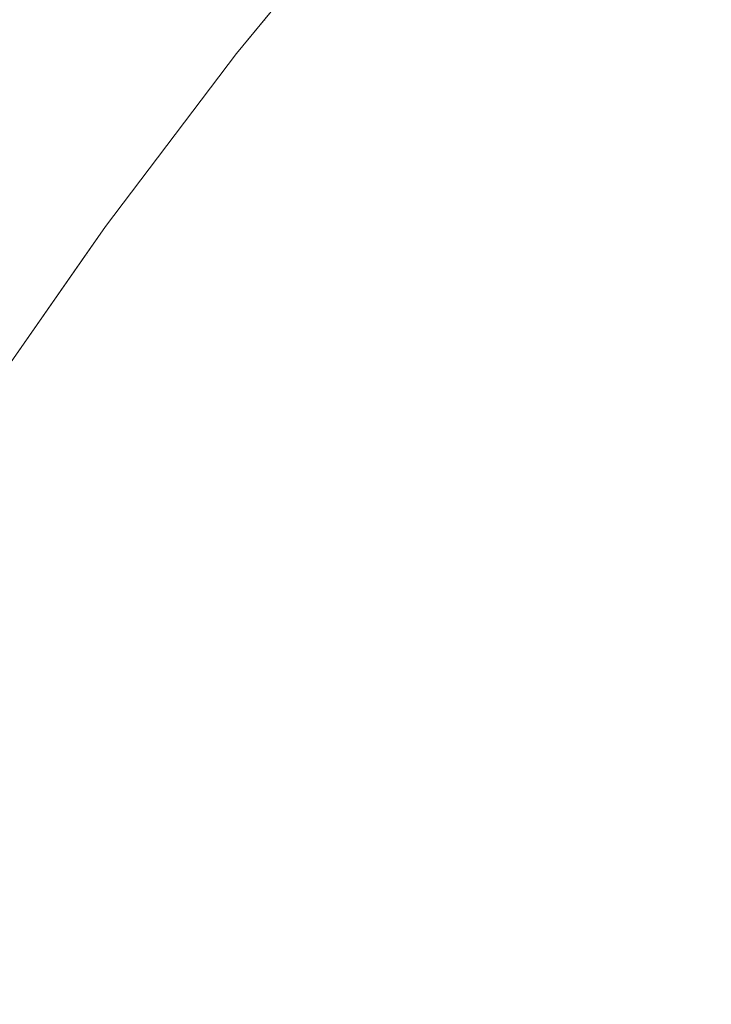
# Model space of a CAD drawing. Header units: centimetres. Extents: x -17.1 to 18.2, y 3.4 to 5.2.
# Tile 64 of 256: x -17.0662 to -17.0556, y 5.1622 to 5.1773. Entities that reach past the tile are written whole.
import ezdxf

# ---------------------------------------------------------------- set-up
doc = ezdxf.new("R2010")
doc.units = ezdxf.units.CM
doc.header["$LTSCALE"] = 2.54
doc.layers.add('Lucido design-1', color=7, linetype='Continuous')

# ---------------------------------------------------------------- blocks, each defined once
blk = doc.blocks.new('Gruppo-4-1')
at = {"color": 7, "linetype": 'Continuous', "lineweight": 9}
for points, invisible_edges in [([(-17.060659, 5.179509, -1872.915514), (-17.062896, 5.176795, -1872.915514), (-17.062896, 5.176795, -1872.315514), (-17.062457, 5.177329, -1872.315514)], 10), ([(-17.062445, 5.177299, -1872.918638), (-17.062896, 5.176795, -1872.915514), (-17.060659, 5.179509, -1872.915514), (-17.061009, 5.179038, -1872.918638)], 13), ([(-17.062445, 5.177299, -1872.31239), (-17.061009, 5.179038, -1872.31239), (-17.060659, 5.179509, -1872.315514), (-17.062457, 5.177329, -1872.315514)], 11), ([(-17.058863, 5.179368, -1872.296927), (-17.06032, 5.177702, -1872.296927), (-17.060066, 5.177212, -1872.293898), (-17.058619, 5.178867, -1872.293898)], 15), ([(-17.060066, 5.177212, -1872.93713), (-17.06032, 5.177702, -1872.934101), (-17.058863, 5.179368, -1872.934101), (-17.058619, 5.178867, -1872.93713)], 15), ([(-17.057676, 5.176932, -1872.285009), (-17.056221, 5.1785, -1872.285009), (-17.056556, 5.17923, -1872.287934), (-17.058025, 5.177647, -1872.287934)], 15), ([(-17.056556, 5.17923, -1872.943094), (-17.056221, 5.1785, -1872.946019), (-17.057676, 5.176932, -1872.946019), (-17.058025, 5.177647, -1872.943094)], 15), ([(-17.054373, 5.179204, -1872.282125), (-17.055855, 5.177701, -1872.282125), (-17.055457, 5.176835, -1872.279288), (-17.053992, 5.178321, -1872.279288)], 15), ([(-17.054373, 5.179204, -1872.948903), (-17.053992, 5.178321, -1872.95174), (-17.055457, 5.176835, -1872.95174), (-17.055855, 5.177701, -1872.948903)], 15), ([(-17.062384, 5.177186, -1872.30927), (-17.06095, 5.178923, -1872.30927), (-17.061009, 5.179038, -1872.31239), (-17.062445, 5.177299, -1872.31239)], 15), ([(-17.061009, 5.179038, -1872.918638), (-17.06095, 5.178923, -1872.921758), (-17.062384, 5.177186, -1872.921758), (-17.062445, 5.177299, -1872.918638)], 15), ([(-17.062281, 5.176998, -1872.30616), (-17.060851, 5.178731, -1872.30616), (-17.06095, 5.178923, -1872.30927), (-17.062384, 5.177186, -1872.30927)], 15), ([(-17.062281, 5.176998, -1872.924868), (-17.062384, 5.177186, -1872.921758), (-17.06095, 5.178923, -1872.921758), (-17.060851, 5.178731, -1872.924868)], 15), ([(-17.058619, 5.178867, -1872.293898), (-17.060066, 5.177212, -1872.293898), (-17.059776, 5.17665, -1872.290899), (-17.058339, 5.178293, -1872.290899)], 15), ([(-17.058619, 5.178867, -1872.93713), (-17.058339, 5.178293, -1872.940129), (-17.059776, 5.17665, -1872.940129), (-17.060066, 5.177212, -1872.93713)], 15), ([(-17.062138, 5.176736, -1872.303063), (-17.060712, 5.178463, -1872.303063), (-17.060851, 5.178731, -1872.30616), (-17.062281, 5.176998, -1872.30616)], 15), ([(-17.060851, 5.178731, -1872.924868), (-17.060712, 5.178463, -1872.927965), (-17.062138, 5.176736, -1872.927965), (-17.062281, 5.176998, -1872.924868)], 15), ([(-17.061954, 5.176401, -1872.299984), (-17.060535, 5.17812, -1872.299984), (-17.060712, 5.178463, -1872.303063), (-17.062138, 5.176736, -1872.303063)], 15), ([(-17.061954, 5.176401, -1872.931044), (-17.062138, 5.176736, -1872.927965), (-17.060712, 5.178463, -1872.927965), (-17.060535, 5.17812, -1872.931044)], 15), ([(-17.057295, 5.176149, -1872.282125), (-17.055855, 5.177701, -1872.282125), (-17.056221, 5.1785, -1872.285009), (-17.057676, 5.176932, -1872.285009)], 15), ([(-17.057295, 5.176149, -1872.948903), (-17.057676, 5.176932, -1872.946019), (-17.056221, 5.1785, -1872.946019), (-17.055855, 5.177701, -1872.948903)], 15), ([(-17.058339, 5.178293, -1872.290899), (-17.059776, 5.17665, -1872.290899), (-17.05945, 5.176018, -1872.287934), (-17.058025, 5.177647, -1872.287934)], 15), ([(-17.05945, 5.176018, -1872.943094), (-17.059776, 5.17665, -1872.940129), (-17.058339, 5.178293, -1872.940129), (-17.058025, 5.177647, -1872.943094)], 15), ([(-17.061731, 5.175992, -1872.296927), (-17.06032, 5.177702, -1872.296927), (-17.060535, 5.17812, -1872.299984), (-17.061954, 5.176401, -1872.299984)], 15), ([(-17.060535, 5.17812, -1872.931044), (-17.06032, 5.177702, -1872.934101), (-17.061731, 5.175992, -1872.934101), (-17.061954, 5.176401, -1872.931044)], 15), ([(-17.061469, 5.175513, -1872.293898), (-17.060066, 5.177212, -1872.293898), (-17.06032, 5.177702, -1872.296927), (-17.061731, 5.175992, -1872.296927)], 15), ([(-17.061469, 5.175513, -1872.93713), (-17.061731, 5.175992, -1872.934101), (-17.06032, 5.177702, -1872.934101), (-17.060066, 5.177212, -1872.93713)], 15), ([(-17.056881, 5.1753, -1872.279288), (-17.055457, 5.176835, -1872.279288), (-17.055855, 5.177701, -1872.282125), (-17.057295, 5.176149, -1872.282125)], 15), ([(-17.055855, 5.177701, -1872.948903), (-17.055457, 5.176835, -1872.95174), (-17.056881, 5.1753, -1872.95174), (-17.057295, 5.176149, -1872.948903)], 15), ([(-17.058025, 5.177647, -1872.287934), (-17.05945, 5.176018, -1872.287934), (-17.059088, 5.175318, -1872.285009), (-17.057676, 5.176932, -1872.285009)], 15), ([(-17.058025, 5.177647, -1872.943094), (-17.057676, 5.176932, -1872.946019), (-17.059088, 5.175318, -1872.946019), (-17.05945, 5.176018, -1872.943094)], 15), ([(-17.062445, 5.177299, -1872.31239), (-17.063835, 5.175518, -1872.31239), (-17.063771, 5.175407, -1872.30927), (-17.062384, 5.177186, -1872.30927)], 15), ([(-17.062896, 5.176795, -1872.315514), (-17.063835, 5.175518, -1872.31239), (-17.062445, 5.177299, -1872.31239)], 11), ([(-17.063835, 5.175518, -1872.918638), (-17.062896, 5.176795, -1872.915514), (-17.062445, 5.177299, -1872.918638)], 11), ([(-17.062445, 5.177299, -1872.918638), (-17.062384, 5.177186, -1872.921758), (-17.063771, 5.175407, -1872.921758), (-17.063835, 5.175518, -1872.918638)], 15), ([(-17.062445, 5.177299, -1872.31239), (-17.062457, 5.177329, -1872.315514), (-17.062896, 5.176795, -1872.315514)], 9), ([(-17.062384, 5.177186, -1872.30927), (-17.063771, 5.175407, -1872.30927), (-17.063665, 5.175224, -1872.30616), (-17.062281, 5.176998, -1872.30616)], 15), ([(-17.063665, 5.175224, -1872.924868), (-17.063771, 5.175407, -1872.921758), (-17.062384, 5.177186, -1872.921758), (-17.062281, 5.176998, -1872.924868)], 15), ([(-17.061169, 5.174963, -1872.290899), (-17.059776, 5.17665, -1872.290899), (-17.060066, 5.177212, -1872.293898), (-17.061469, 5.175513, -1872.293898)], 15), ([(-17.060066, 5.177212, -1872.93713), (-17.059776, 5.17665, -1872.940129), (-17.061169, 5.174963, -1872.940129), (-17.061469, 5.175513, -1872.93713)], 15), ([(-17.062281, 5.176998, -1872.30616), (-17.063665, 5.175224, -1872.30616), (-17.063517, 5.174968, -1872.303063), (-17.062138, 5.176736, -1872.303063)], 15), ([(-17.062281, 5.176998, -1872.924868), (-17.062138, 5.176736, -1872.927965), (-17.063517, 5.174968, -1872.927965), (-17.063665, 5.175224, -1872.924868)], 15), ([(-17.063835, 5.175518, -1872.31239), (-17.062896, 5.176795, -1872.315514), (-17.064906, 5.174141, -1872.315514)], 9), ([(-17.064906, 5.174141, -1872.915514), (-17.064906, 5.174141, -1872.315514), (-17.062896, 5.176795, -1872.315514), (-17.062896, 5.176795, -1872.915514)], 5), ([(-17.064906, 5.174141, -1872.915514), (-17.062896, 5.176795, -1872.915514), (-17.063835, 5.175518, -1872.918638)], 10), ([(-17.057676, 5.176932, -1872.285009), (-17.059088, 5.175318, -1872.285009), (-17.058692, 5.174551, -1872.282125), (-17.057295, 5.176149, -1872.282125)], 15), ([(-17.058692, 5.174551, -1872.948903), (-17.059088, 5.175318, -1872.946019), (-17.057676, 5.176932, -1872.946019), (-17.057295, 5.176149, -1872.948903)], 15), ([(-17.056437, 5.174388, -1872.276499), (-17.05503, 5.175904, -1872.276499), (-17.055457, 5.176835, -1872.279288), (-17.056881, 5.1753, -1872.279288)], 15), ([(-17.056437, 5.174388, -1872.954529), (-17.056881, 5.1753, -1872.95174), (-17.055457, 5.176835, -1872.95174), (-17.05503, 5.175904, -1872.954529)], 15), ([(-17.062138, 5.176736, -1872.303063), (-17.063517, 5.174968, -1872.303063), (-17.063328, 5.17464, -1872.299984), (-17.061954, 5.176401, -1872.299984)], 15), ([(-17.063328, 5.17464, -1872.931044), (-17.063517, 5.174968, -1872.927965), (-17.062138, 5.176736, -1872.927965), (-17.061954, 5.176401, -1872.931044)], 15), ([(-17.060831, 5.174345, -1872.287934), (-17.05945, 5.176018, -1872.287934), (-17.059776, 5.17665, -1872.290899), (-17.061169, 5.174963, -1872.290899)], 15), ([(-17.060831, 5.174345, -1872.943094), (-17.061169, 5.174963, -1872.940129), (-17.059776, 5.17665, -1872.940129), (-17.05945, 5.176018, -1872.943094)], 15), ([(-17.061954, 5.176401, -1872.299984), (-17.063328, 5.17464, -1872.299984), (-17.063097, 5.174242, -1872.296927), (-17.061731, 5.175992, -1872.296927)], 15), ([(-17.061954, 5.176401, -1872.931044), (-17.061731, 5.175992, -1872.934101), (-17.063097, 5.174242, -1872.934101), (-17.063328, 5.17464, -1872.931044)], 15), ([(-17.057295, 5.176149, -1872.282125), (-17.058692, 5.174551, -1872.282125), (-17.058263, 5.17372, -1872.279288), (-17.056881, 5.1753, -1872.279288)], 15), ([(-17.057295, 5.176149, -1872.948903), (-17.056881, 5.1753, -1872.95174), (-17.058263, 5.17372, -1872.95174), (-17.058692, 5.174551, -1872.948903)], 15), ([(-17.061731, 5.175992, -1872.296927), (-17.063097, 5.174242, -1872.296927), (-17.062827, 5.173773, -1872.293898), (-17.061469, 5.175513, -1872.293898)], 15), ([(-17.062827, 5.173773, -1872.93713), (-17.063097, 5.174242, -1872.934101), (-17.061731, 5.175992, -1872.934101), (-17.061469, 5.175513, -1872.93713)], 15), ([(-17.060456, 5.17366, -1872.285009), (-17.059088, 5.175318, -1872.285009), (-17.05945, 5.176018, -1872.287934), (-17.060831, 5.174345, -1872.287934)], 15), ([(-17.05945, 5.176018, -1872.943094), (-17.059088, 5.175318, -1872.946019), (-17.060456, 5.17366, -1872.946019), (-17.060831, 5.174345, -1872.943094)], 15), ([(-17.055963, 5.173414, -1872.273762), (-17.054575, 5.17491, -1872.273762), (-17.05503, 5.175904, -1872.276499), (-17.056437, 5.174388, -1872.276499)], 15), ([(-17.05503, 5.175904, -1872.954529), (-17.054575, 5.17491, -1872.957266), (-17.055963, 5.173414, -1872.957266), (-17.056437, 5.174388, -1872.954529)], 15), ([(-17.064906, 5.174141, -1872.315514), (-17.065178, 5.173699, -1872.31239), (-17.063835, 5.175518, -1872.31239)], 11), ([(-17.065112, 5.173591, -1872.30927), (-17.063771, 5.175407, -1872.30927), (-17.063835, 5.175518, -1872.31239), (-17.065178, 5.173699, -1872.31239)], 15), ([(-17.063835, 5.175518, -1872.918638), (-17.065178, 5.173699, -1872.918638), (-17.064906, 5.174141, -1872.915514)], 11), ([(-17.063835, 5.175518, -1872.918638), (-17.063771, 5.175407, -1872.921758), (-17.065112, 5.173591, -1872.921758), (-17.065178, 5.173699, -1872.918638)], 15), ([(-17.061469, 5.175513, -1872.293898), (-17.062827, 5.173773, -1872.293898), (-17.062516, 5.173236, -1872.290899), (-17.061169, 5.174963, -1872.290899)], 15), ([(-17.061469, 5.175513, -1872.93713), (-17.061169, 5.174963, -1872.940129), (-17.062516, 5.173236, -1872.940129), (-17.062827, 5.173773, -1872.93713)], 15), ([(-17.065003, 5.173412, -1872.30616), (-17.063665, 5.175224, -1872.30616), (-17.063771, 5.175407, -1872.30927), (-17.065112, 5.173591, -1872.30927)], 15), ([(-17.065003, 5.173412, -1872.924868), (-17.065112, 5.173591, -1872.921758), (-17.063771, 5.175407, -1872.921758), (-17.063665, 5.175224, -1872.924868)], 15), ([(-17.060047, 5.17291, -1872.282125), (-17.058692, 5.174551, -1872.282125), (-17.059088, 5.175318, -1872.285009), (-17.060456, 5.17366, -1872.285009)], 15), ([(-17.060047, 5.17291, -1872.948903), (-17.060456, 5.17366, -1872.946019), (-17.059088, 5.175318, -1872.946019), (-17.058692, 5.174551, -1872.948903)], 15), ([(-17.056881, 5.1753, -1872.279288), (-17.058263, 5.17372, -1872.279288), (-17.057802, 5.172827, -1872.276499), (-17.056437, 5.174388, -1872.276499)], 15), ([(-17.057802, 5.172827, -1872.954529), (-17.058263, 5.17372, -1872.95174), (-17.056881, 5.1753, -1872.95174), (-17.056437, 5.174388, -1872.954529)], 15), ([(-17.064851, 5.173162, -1872.303063), (-17.063517, 5.174968, -1872.303063), (-17.063665, 5.175224, -1872.30616), (-17.065003, 5.173412, -1872.30616)], 15), ([(-17.063665, 5.175224, -1872.924868), (-17.063517, 5.174968, -1872.927965), (-17.064851, 5.173162, -1872.927965), (-17.065003, 5.173412, -1872.924868)], 15), ([(-17.064655, 5.172843, -1872.299984), (-17.063328, 5.17464, -1872.299984), (-17.063517, 5.174968, -1872.303063), (-17.064851, 5.173162, -1872.303063)], 15), ([(-17.064655, 5.172843, -1872.931044), (-17.064851, 5.173162, -1872.927965), (-17.063517, 5.174968, -1872.927965), (-17.063328, 5.17464, -1872.931044)], 15), ([(-17.061169, 5.174963, -1872.290899), (-17.062516, 5.173236, -1872.290899), (-17.062167, 5.172632, -1872.287934), (-17.060831, 5.174345, -1872.287934)], 15), ([(-17.062167, 5.172632, -1872.943094), (-17.062516, 5.173236, -1872.940129), (-17.061169, 5.174963, -1872.940129), (-17.060831, 5.174345, -1872.943094)], 15), ([(-17.05546, 5.172382, -1872.27108), (-17.054092, 5.173857, -1872.27108), (-17.054575, 5.17491, -1872.273762), (-17.055963, 5.173414, -1872.273762)], 15), ([(-17.05546, 5.172382, -1872.959948), (-17.055963, 5.173414, -1872.957266), (-17.054575, 5.17491, -1872.957266), (-17.054092, 5.173857, -1872.959948)], 15), ([(-17.064418, 5.172453, -1872.296927), (-17.063097, 5.174242, -1872.296927), (-17.063328, 5.17464, -1872.299984), (-17.064655, 5.172843, -1872.299984)], 15), ([(-17.063328, 5.17464, -1872.931044), (-17.063097, 5.174242, -1872.934101), (-17.064418, 5.172453, -1872.934101), (-17.064655, 5.172843, -1872.931044)], 15), ([(-17.059602, 5.172098, -1872.279288), (-17.058263, 5.17372, -1872.279288), (-17.058692, 5.174551, -1872.282125), (-17.060047, 5.17291, -1872.282125)], 15), ([(-17.058692, 5.174551, -1872.948903), (-17.058263, 5.17372, -1872.95174), (-17.059602, 5.172098, -1872.95174), (-17.060047, 5.17291, -1872.948903)], 15), ([(-17.056437, 5.174388, -1872.276499), (-17.057802, 5.172827, -1872.276499), (-17.05731, 5.171874, -1872.273762), (-17.055963, 5.173414, -1872.273762)], 15), ([(-17.056437, 5.174388, -1872.954529), (-17.055963, 5.173414, -1872.957266), (-17.05731, 5.171874, -1872.957266), (-17.057802, 5.172827, -1872.954529)], 15), ([(-17.064139, 5.171996, -1872.293898), (-17.062827, 5.173773, -1872.293898), (-17.063097, 5.174242, -1872.296927), (-17.064418, 5.172453, -1872.296927)], 15), ([(-17.064139, 5.171996, -1872.93713), (-17.064418, 5.172453, -1872.934101), (-17.063097, 5.174242, -1872.934101), (-17.062827, 5.173773, -1872.93713)], 15), ([(-17.060831, 5.174345, -1872.287934), (-17.062167, 5.172632, -1872.287934), (-17.061781, 5.171963, -1872.285009), (-17.060456, 5.17366, -1872.285009)], 15), ([(-17.060831, 5.174345, -1872.943094), (-17.060456, 5.17366, -1872.946019), (-17.061781, 5.171963, -1872.946019), (-17.062167, 5.172632, -1872.943094)], 15), ([(-17.064906, 5.174141, -1872.915514), (-17.066907, 5.171271, -1872.915514), (-17.066907, 5.171271, -1872.315514), (-17.065193, 5.17373, -1872.315514)], 10), ([(-17.066474, 5.171845, -1872.918638), (-17.066907, 5.171271, -1872.915514), (-17.064906, 5.174141, -1872.915514), (-17.065178, 5.173699, -1872.918638)], 13), ([(-17.064906, 5.174141, -1872.315514), (-17.065193, 5.17373, -1872.315514), (-17.065178, 5.173699, -1872.31239)], 10), ([(-17.065193, 5.17373, -1872.315514), (-17.064906, 5.174141, -1872.315514), (-17.064906, 5.174141, -1872.915514)], 10), ([(-17.063819, 5.171472, -1872.290899), (-17.062516, 5.173236, -1872.290899), (-17.062827, 5.173773, -1872.293898), (-17.064139, 5.171996, -1872.293898)], 15), ([(-17.062827, 5.173773, -1872.93713), (-17.062516, 5.173236, -1872.940129), (-17.063819, 5.171472, -1872.940129), (-17.064139, 5.171996, -1872.93713)], 15), ([(-17.065193, 5.17373, -1872.315514), (-17.066907, 5.171271, -1872.315514), (-17.066474, 5.171845, -1872.31239), (-17.065178, 5.173699, -1872.31239)], 14), ([(-17.065178, 5.173699, -1872.31239), (-17.066474, 5.171845, -1872.31239), (-17.066407, 5.17174, -1872.30927), (-17.065112, 5.173591, -1872.30927)], 15), ([(-17.065178, 5.173699, -1872.918638), (-17.065112, 5.173591, -1872.921758), (-17.066407, 5.17174, -1872.921758), (-17.066474, 5.171845, -1872.918638)], 15), ([(-17.060456, 5.17366, -1872.285009), (-17.061781, 5.171963, -1872.285009), (-17.061357, 5.171231, -1872.282125), (-17.060047, 5.17291, -1872.282125)], 15), ([(-17.061357, 5.171231, -1872.948903), (-17.061781, 5.171963, -1872.946019), (-17.060456, 5.17366, -1872.946019), (-17.060047, 5.17291, -1872.948903)], 15), ([(-17.059125, 5.171224, -1872.276499), (-17.057802, 5.172827, -1872.276499), (-17.058263, 5.17372, -1872.279288), (-17.059602, 5.172098, -1872.279288)], 15), ([(-17.059125, 5.171224, -1872.954529), (-17.059602, 5.172098, -1872.95174), (-17.058263, 5.17372, -1872.95174), (-17.057802, 5.172827, -1872.954529)], 15), ([(-17.065112, 5.173591, -1872.30927), (-17.066407, 5.17174, -1872.30927), (-17.066294, 5.171566, -1872.30616), (-17.065003, 5.173412, -1872.30616)], 15), ([(-17.066294, 5.171566, -1872.924868), (-17.066407, 5.17174, -1872.921758), (-17.065112, 5.173591, -1872.921758), (-17.065003, 5.173412, -1872.924868)], 15), ([(-17.065003, 5.173412, -1872.30616), (-17.066294, 5.171566, -1872.30616), (-17.066137, 5.171322, -1872.303063), (-17.064851, 5.173162, -1872.303063)], 15), ([(-17.065003, 5.173412, -1872.924868), (-17.064851, 5.173162, -1872.927965), (-17.066137, 5.171322, -1872.927965), (-17.066294, 5.171566, -1872.924868)], 15), ([(-17.055963, 5.173414, -1872.273762), (-17.05731, 5.171874, -1872.273762), (-17.056788, 5.170863, -1872.27108), (-17.05546, 5.172382, -1872.27108)], 15), ([(-17.056788, 5.170863, -1872.959948), (-17.05731, 5.171874, -1872.957266), (-17.055963, 5.173414, -1872.957266), (-17.05546, 5.172382, -1872.959948)], 15), ([(-17.064851, 5.173162, -1872.303063), (-17.066137, 5.171322, -1872.303063), (-17.065936, 5.171011, -1872.299984), (-17.064655, 5.172843, -1872.299984)], 15), ([(-17.065936, 5.171011, -1872.931044), (-17.066137, 5.171322, -1872.927965), (-17.064851, 5.173162, -1872.927965), (-17.064655, 5.172843, -1872.931044)], 15), ([(-17.063459, 5.170883, -1872.287934), (-17.062167, 5.172632, -1872.287934), (-17.062516, 5.173236, -1872.290899), (-17.063819, 5.171472, -1872.290899)], 15), ([(-17.063459, 5.170883, -1872.943094), (-17.063819, 5.171472, -1872.940129), (-17.062516, 5.173236, -1872.940129), (-17.062167, 5.172632, -1872.943094)], 15), ([(-17.060047, 5.17291, -1872.282125), (-17.061357, 5.171231, -1872.282125), (-17.060898, 5.170437, -1872.279288), (-17.059602, 5.172098, -1872.279288)], 15), ([(-17.060047, 5.17291, -1872.948903), (-17.059602, 5.172098, -1872.95174), (-17.060898, 5.170437, -1872.95174), (-17.061357, 5.171231, -1872.948903)], 15), ([(-17.064655, 5.172843, -1872.299984), (-17.065936, 5.171011, -1872.299984), (-17.065692, 5.170631, -1872.296927), (-17.064418, 5.172453, -1872.296927)], 15), ([(-17.064655, 5.172843, -1872.931044), (-17.064418, 5.172453, -1872.934101), (-17.065692, 5.170631, -1872.934101), (-17.065936, 5.171011, -1872.931044)], 15), ([(-17.058616, 5.170292, -1872.273762), (-17.05731, 5.171874, -1872.273762), (-17.057802, 5.172827, -1872.276499), (-17.059125, 5.171224, -1872.276499)], 15), ([(-17.057802, 5.172827, -1872.954529), (-17.05731, 5.171874, -1872.957266), (-17.058616, 5.170292, -1872.957266), (-17.059125, 5.171224, -1872.954529)], 15), ([(-17.06306, 5.17023, -1872.285009), (-17.061781, 5.171963, -1872.285009), (-17.062167, 5.172632, -1872.287934), (-17.063459, 5.170883, -1872.287934)], 15), ([(-17.062167, 5.172632, -1872.943094), (-17.061781, 5.171963, -1872.946019), (-17.06306, 5.17023, -1872.946019), (-17.063459, 5.170883, -1872.943094)], 15), ([(-17.064418, 5.172453, -1872.296927), (-17.065692, 5.170631, -1872.296927), (-17.065405, 5.170186, -1872.293898), (-17.064139, 5.171996, -1872.293898)], 15), ([(-17.065405, 5.170186, -1872.93713), (-17.065692, 5.170631, -1872.934101), (-17.064418, 5.172453, -1872.934101), (-17.064139, 5.171996, -1872.93713)], 15), ([(-17.05546, 5.172382, -1872.27108), (-17.056788, 5.170863, -1872.27108), (-17.056238, 5.169798, -1872.268455), (-17.05493, 5.171294, -1872.268455)], 15), ([(-17.05546, 5.172382, -1872.959948), (-17.05493, 5.171294, -1872.962573), (-17.056238, 5.169798, -1872.962573), (-17.056788, 5.170863, -1872.959948)], 15), ([(-17.064139, 5.171996, -1872.293898), (-17.065405, 5.170186, -1872.293898), (-17.065075, 5.169675, -1872.290899), (-17.063819, 5.171472, -1872.290899)], 15), ([(-17.064139, 5.171996, -1872.93713), (-17.063819, 5.171472, -1872.940129), (-17.065075, 5.169675, -1872.940129), (-17.065405, 5.170186, -1872.93713)], 15), ([(-17.062624, 5.169515, -1872.282125), (-17.061357, 5.171231, -1872.282125), (-17.061781, 5.171963, -1872.285009), (-17.06306, 5.17023, -1872.285009)], 15), ([(-17.062624, 5.169515, -1872.948903), (-17.06306, 5.17023, -1872.946019), (-17.061781, 5.171963, -1872.946019), (-17.061357, 5.171231, -1872.948903)], 15), ([(-17.059602, 5.172098, -1872.279288), (-17.060898, 5.170437, -1872.279288), (-17.060405, 5.169584, -1872.276499), (-17.059125, 5.171224, -1872.276499)], 15), ([(-17.060405, 5.169584, -1872.954529), (-17.060898, 5.170437, -1872.95174), (-17.059602, 5.172098, -1872.95174), (-17.059125, 5.171224, -1872.954529)], 15), ([(-17.058075, 5.169304, -1872.27108), (-17.056788, 5.170863, -1872.27108), (-17.05731, 5.171874, -1872.273762), (-17.058616, 5.170292, -1872.273762)], 15), ([(-17.058075, 5.169304, -1872.959948), (-17.058616, 5.170292, -1872.957266), (-17.05731, 5.171874, -1872.957266), (-17.056788, 5.170863, -1872.959948)], 15), ([(-17.067377, 5.169451, -1872.303063), (-17.066137, 5.171322, -1872.303063), (-17.066294, 5.171566, -1872.30616), (-17.067538, 5.169688, -1872.30616)], 15), ([(-17.066294, 5.171566, -1872.924868), (-17.066137, 5.171322, -1872.927965), (-17.067377, 5.169451, -1872.927965), (-17.067538, 5.169688, -1872.924868)], 15), ([(-17.063819, 5.171472, -1872.290899), (-17.065075, 5.169675, -1872.290899), (-17.064705, 5.169101, -1872.287934), (-17.063459, 5.170883, -1872.287934)], 15), ([(-17.064705, 5.169101, -1872.943094), (-17.065075, 5.169675, -1872.940129), (-17.063819, 5.171472, -1872.940129), (-17.063459, 5.170883, -1872.943094)], 15), ([(-17.067171, 5.169148, -1872.299984), (-17.065936, 5.171011, -1872.299984), (-17.066137, 5.171322, -1872.303063), (-17.067377, 5.169451, -1872.303063)], 15), ([(-17.067171, 5.169148, -1872.931044), (-17.067377, 5.169451, -1872.927965), (-17.066137, 5.171322, -1872.927965), (-17.065936, 5.171011, -1872.931044)], 15), ([(-17.062151, 5.168741, -1872.279288), (-17.060898, 5.170437, -1872.279288), (-17.061357, 5.171231, -1872.282125), (-17.062624, 5.169515, -1872.282125)], 15), ([(-17.061357, 5.171231, -1872.948903), (-17.060898, 5.170437, -1872.95174), (-17.062151, 5.168741, -1872.95174), (-17.062624, 5.169515, -1872.948903)], 15), ([(-17.059125, 5.171224, -1872.276499), (-17.060405, 5.169584, -1872.276499), (-17.059879, 5.168673, -1872.273762), (-17.058616, 5.170292, -1872.273762)], 15), ([(-17.059125, 5.171224, -1872.954529), (-17.058616, 5.170292, -1872.957266), (-17.059879, 5.168673, -1872.957266), (-17.060405, 5.169584, -1872.954529)], 15), ([(-17.05493, 5.171294, -1872.268455), (-17.056238, 5.169798, -1872.268455), (-17.055662, 5.168681, -1872.26589), (-17.054375, 5.170153, -1872.26589)], 15), ([(-17.055662, 5.168681, -1872.965138), (-17.056238, 5.169798, -1872.962573), (-17.05493, 5.171294, -1872.962573), (-17.054375, 5.170153, -1872.965138)], 15), ([(-17.06692, 5.168778, -1872.296927), (-17.065692, 5.170631, -1872.296927), (-17.065936, 5.171011, -1872.299984), (-17.067171, 5.169148, -1872.299984)], 15), ([(-17.065936, 5.171011, -1872.931044), (-17.065692, 5.170631, -1872.934101), (-17.06692, 5.168778, -1872.934101), (-17.067171, 5.169148, -1872.931044)], 15), ([(-17.063459, 5.170883, -1872.287934), (-17.064705, 5.169101, -1872.287934), (-17.064295, 5.168464, -1872.285009), (-17.06306, 5.17023, -1872.285009)], 15), ([(-17.063459, 5.170883, -1872.943094), (-17.06306, 5.17023, -1872.946019), (-17.064295, 5.168464, -1872.946019), (-17.064705, 5.169101, -1872.943094)], 15), ([(-17.057506, 5.168263, -1872.268455), (-17.056238, 5.169798, -1872.268455), (-17.056788, 5.170863, -1872.27108), (-17.058075, 5.169304, -1872.27108)], 15), ([(-17.056788, 5.170863, -1872.959948), (-17.056238, 5.169798, -1872.962573), (-17.057506, 5.168263, -1872.962573), (-17.058075, 5.169304, -1872.959948)], 15), ([(-17.066625, 5.168345, -1872.293898), (-17.065405, 5.170186, -1872.293898), (-17.065692, 5.170631, -1872.296927), (-17.06692, 5.168778, -1872.296927)], 15), ([(-17.066625, 5.168345, -1872.93713), (-17.06692, 5.168778, -1872.934101), (-17.065692, 5.170631, -1872.934101), (-17.065405, 5.170186, -1872.93713)], 15), ([(-17.061642, 5.167908, -1872.276499), (-17.060405, 5.169584, -1872.276499), (-17.060898, 5.170437, -1872.279288), (-17.062151, 5.168741, -1872.279288)], 15), ([(-17.061642, 5.167908, -1872.954529), (-17.062151, 5.168741, -1872.95174), (-17.060898, 5.170437, -1872.95174), (-17.060405, 5.169584, -1872.954529)], 15), ([(-17.058616, 5.170292, -1872.273762), (-17.059879, 5.168673, -1872.273762), (-17.059321, 5.167708, -1872.27108), (-17.058075, 5.169304, -1872.27108)], 15), ([(-17.059321, 5.167708, -1872.959948), (-17.059879, 5.168673, -1872.957266), (-17.058616, 5.170292, -1872.957266), (-17.058075, 5.169304, -1872.959948)], 15), ([(-17.066287, 5.167847, -1872.290899), (-17.065075, 5.169675, -1872.290899), (-17.065405, 5.170186, -1872.293898), (-17.066625, 5.168345, -1872.293898)], 15), ([(-17.065405, 5.170186, -1872.93713), (-17.065075, 5.169675, -1872.940129), (-17.066287, 5.167847, -1872.940129), (-17.066625, 5.168345, -1872.93713)], 15), ([(-17.06306, 5.17023, -1872.285009), (-17.064295, 5.168464, -1872.285009), (-17.063846, 5.167767, -1872.282125), (-17.062624, 5.169515, -1872.282125)], 15), ([(-17.063846, 5.167767, -1872.948903), (-17.064295, 5.168464, -1872.946019), (-17.06306, 5.17023, -1872.946019), (-17.062624, 5.169515, -1872.948903)], 15), ([(-17.054375, 5.170153, -1872.26589), (-17.055662, 5.168681, -1872.26589), (-17.055059, 5.167515, -1872.263387), (-17.053794, 5.168961, -1872.263387)], 15), ([(-17.054375, 5.170153, -1872.965138), (-17.053794, 5.168961, -1872.967641), (-17.055059, 5.167515, -1872.967641), (-17.055662, 5.168681, -1872.965138)], 15), ([(-17.056909, 5.16717, -1872.26589), (-17.055662, 5.168681, -1872.26589), (-17.056238, 5.169798, -1872.268455), (-17.057506, 5.168263, -1872.268455)], 15), ([(-17.056909, 5.16717, -1872.965138), (-17.057506, 5.168263, -1872.962573), (-17.056238, 5.169798, -1872.962573), (-17.055662, 5.168681, -1872.965138)], 15), ([(-17.065906, 5.167288, -1872.287934), (-17.064705, 5.169101, -1872.287934), (-17.065075, 5.169675, -1872.290899), (-17.066287, 5.167847, -1872.290899)], 15), ([(-17.065906, 5.167288, -1872.943094), (-17.066287, 5.167847, -1872.940129), (-17.065075, 5.169675, -1872.940129), (-17.064705, 5.169101, -1872.943094)], 15), ([(-17.0611, 5.16702, -1872.273762), (-17.059879, 5.168673, -1872.273762), (-17.060405, 5.169584, -1872.276499), (-17.061642, 5.167908, -1872.276499)], 15), ([(-17.060405, 5.169584, -1872.954529), (-17.059879, 5.168673, -1872.957266), (-17.0611, 5.16702, -1872.957266), (-17.061642, 5.167908, -1872.954529)], 15), ([(-17.062624, 5.169515, -1872.282125), (-17.063846, 5.167767, -1872.282125), (-17.063359, 5.167012, -1872.279288), (-17.062151, 5.168741, -1872.279288)], 15), ([(-17.062624, 5.169515, -1872.948903), (-17.062151, 5.168741, -1872.95174), (-17.063359, 5.167012, -1872.95174), (-17.063846, 5.167767, -1872.948903)], 15), ([(-17.058075, 5.169304, -1872.27108), (-17.059321, 5.167708, -1872.27108), (-17.058733, 5.166691, -1872.268455), (-17.057506, 5.168263, -1872.268455)], 15), ([(-17.058075, 5.169304, -1872.959948), (-17.057506, 5.168263, -1872.962573), (-17.058733, 5.166691, -1872.962573), (-17.059321, 5.167708, -1872.959948)], 15), ([(-17.065485, 5.166668, -1872.285009), (-17.064295, 5.168464, -1872.285009), (-17.064705, 5.169101, -1872.287934), (-17.065906, 5.167288, -1872.287934)], 15), ([(-17.064705, 5.169101, -1872.943094), (-17.064295, 5.168464, -1872.946019), (-17.065485, 5.166668, -1872.946019), (-17.065906, 5.167288, -1872.943094)], 15), ([(-17.062151, 5.168741, -1872.279288), (-17.063359, 5.167012, -1872.279288), (-17.062836, 5.1662, -1872.276499), (-17.061642, 5.167908, -1872.276499)], 15), ([(-17.062836, 5.1662, -1872.954529), (-17.063359, 5.167012, -1872.95174), (-17.062151, 5.168741, -1872.95174), (-17.061642, 5.167908, -1872.954529)], 15), ([(-17.060525, 5.166078, -1872.27108), (-17.059321, 5.167708, -1872.27108), (-17.059879, 5.168673, -1872.273762), (-17.0611, 5.16702, -1872.273762)], 15), ([(-17.060525, 5.166078, -1872.959948), (-17.0611, 5.16702, -1872.957266), (-17.059879, 5.168673, -1872.957266), (-17.059321, 5.167708, -1872.959948)], 15), ([(-17.056285, 5.166029, -1872.263387), (-17.055059, 5.167515, -1872.263387), (-17.055662, 5.168681, -1872.26589), (-17.056909, 5.16717, -1872.26589)], 15), ([(-17.055662, 5.168681, -1872.965138), (-17.055059, 5.167515, -1872.967641), (-17.056285, 5.166029, -1872.967641), (-17.056909, 5.16717, -1872.965138)], 15), ([(-17.065024, 5.16599, -1872.282125), (-17.063846, 5.167767, -1872.282125), (-17.064295, 5.168464, -1872.285009), (-17.065485, 5.166668, -1872.285009)], 15), ([(-17.065024, 5.16599, -1872.948903), (-17.065485, 5.166668, -1872.946019), (-17.064295, 5.168464, -1872.946019), (-17.063846, 5.167767, -1872.948903)], 15), ([(-17.057506, 5.168263, -1872.268455), (-17.058733, 5.166691, -1872.268455), (-17.058116, 5.165623, -1872.26589), (-17.056909, 5.16717, -1872.26589)], 15), ([(-17.058116, 5.165623, -1872.965138), (-17.058733, 5.166691, -1872.962573), (-17.057506, 5.168263, -1872.962573), (-17.056909, 5.16717, -1872.965138)], 15), ([(-17.061642, 5.167908, -1872.276499), (-17.062836, 5.1662, -1872.276499), (-17.062278, 5.165334, -1872.273762), (-17.0611, 5.16702, -1872.273762)], 15), ([(-17.061642, 5.167908, -1872.954529), (-17.0611, 5.16702, -1872.957266), (-17.062278, 5.165334, -1872.957266), (-17.062836, 5.1662, -1872.954529)], 15), ([(-17.066287, 5.167847, -1872.290899), (-17.067452, 5.165993, -1872.290899), (-17.067062, 5.165449, -1872.287934), (-17.065906, 5.167288, -1872.287934)], 15), ([(-17.067062, 5.165449, -1872.943094), (-17.067452, 5.165993, -1872.940129), (-17.066287, 5.167847, -1872.940129), (-17.065906, 5.167288, -1872.943094)], 15), ([(-17.064524, 5.165254, -1872.279288), (-17.063359, 5.167012, -1872.279288), (-17.063846, 5.167767, -1872.282125), (-17.065024, 5.16599, -1872.282125)], 15), ([(-17.063846, 5.167767, -1872.948903), (-17.063359, 5.167012, -1872.95174), (-17.064524, 5.165254, -1872.95174), (-17.065024, 5.16599, -1872.948903)], 15), ([(-17.059919, 5.165085, -1872.268455), (-17.058733, 5.166691, -1872.268455), (-17.059321, 5.167708, -1872.27108), (-17.060525, 5.166078, -1872.27108)], 15), ([(-17.059321, 5.167708, -1872.959948), (-17.058733, 5.166691, -1872.962573), (-17.059919, 5.165085, -1872.962573), (-17.060525, 5.166078, -1872.959948)], 15), ([(-17.055637, 5.164843, -1872.260948), (-17.054433, 5.166301, -1872.260948), (-17.055059, 5.167515, -1872.263387), (-17.056285, 5.166029, -1872.263387)], 15), ([(-17.055637, 5.164843, -1872.97008), (-17.056285, 5.166029, -1872.967641), (-17.055059, 5.167515, -1872.967641), (-17.054433, 5.166301, -1872.97008)], 15), ([(-17.065906, 5.167288, -1872.287934), (-17.067062, 5.165449, -1872.287934), (-17.06663, 5.164846, -1872.285009), (-17.065485, 5.166668, -1872.285009)], 15), ([(-17.065906, 5.167288, -1872.943094), (-17.065485, 5.166668, -1872.946019), (-17.06663, 5.164846, -1872.946019), (-17.067062, 5.165449, -1872.943094)], 15), ([(-17.056909, 5.16717, -1872.26589), (-17.058116, 5.165623, -1872.26589), (-17.057472, 5.164509, -1872.263387), (-17.056285, 5.166029, -1872.263387)], 15), ([(-17.056909, 5.16717, -1872.965138), (-17.056285, 5.166029, -1872.967641), (-17.057472, 5.164509, -1872.967641), (-17.058116, 5.165623, -1872.965138)], 15), ([(-17.063987, 5.164464, -1872.276499), (-17.062836, 5.1662, -1872.276499), (-17.063359, 5.167012, -1872.279288), (-17.064524, 5.165254, -1872.279288)], 15), ([(-17.063987, 5.164464, -1872.954529), (-17.064524, 5.165254, -1872.95174), (-17.063359, 5.167012, -1872.95174), (-17.062836, 5.1662, -1872.954529)], 15), ([(-17.0611, 5.16702, -1872.273762), (-17.062278, 5.165334, -1872.273762), (-17.061686, 5.164416, -1872.27108), (-17.060525, 5.166078, -1872.27108)], 15), ([(-17.061686, 5.164416, -1872.959948), (-17.062278, 5.165334, -1872.957266), (-17.0611, 5.16702, -1872.957266), (-17.060525, 5.166078, -1872.959948)], 15), ([(-17.065485, 5.166668, -1872.285009), (-17.06663, 5.164846, -1872.285009), (-17.066157, 5.164186, -1872.282125), (-17.065024, 5.16599, -1872.282125)], 15), ([(-17.066157, 5.164186, -1872.948903), (-17.06663, 5.164846, -1872.946019), (-17.065485, 5.166668, -1872.946019), (-17.065024, 5.16599, -1872.948903)], 15), ([(-17.059283, 5.164043, -1872.26589), (-17.058116, 5.165623, -1872.26589), (-17.058733, 5.166691, -1872.268455), (-17.059919, 5.165085, -1872.268455)], 15), ([(-17.059283, 5.164043, -1872.965138), (-17.059919, 5.165085, -1872.962573), (-17.058733, 5.166691, -1872.962573), (-17.058116, 5.165623, -1872.965138)], 15), ([(-17.054965, 5.163613, -1872.258575), (-17.053783, 5.165044, -1872.258575), (-17.054433, 5.166301, -1872.260948), (-17.055637, 5.164843, -1872.260948)], 15), ([(-17.054433, 5.166301, -1872.97008), (-17.053783, 5.165044, -1872.972454), (-17.054965, 5.163613, -1872.972454), (-17.055637, 5.164843, -1872.97008)], 15), ([(-17.063414, 5.163621, -1872.273762), (-17.062278, 5.165334, -1872.273762), (-17.062836, 5.1662, -1872.276499), (-17.063987, 5.164464, -1872.276499)], 15), ([(-17.062836, 5.1662, -1872.954529), (-17.062278, 5.165334, -1872.957266), (-17.063414, 5.163621, -1872.957266), (-17.063987, 5.164464, -1872.954529)], 15), ([(-17.060525, 5.166078, -1872.27108), (-17.061686, 5.164416, -1872.27108), (-17.061063, 5.163449, -1872.268455), (-17.059919, 5.165085, -1872.268455)], 15), ([(-17.060525, 5.166078, -1872.959948), (-17.059919, 5.165085, -1872.962573), (-17.061063, 5.163449, -1872.962573), (-17.061686, 5.164416, -1872.959948)], 15), ([(-17.065024, 5.16599, -1872.282125), (-17.066157, 5.164186, -1872.282125), (-17.065645, 5.163471, -1872.279288), (-17.064524, 5.165254, -1872.279288)], 15), ([(-17.065024, 5.16599, -1872.948903), (-17.064524, 5.165254, -1872.95174), (-17.065645, 5.163471, -1872.95174), (-17.066157, 5.164186, -1872.948903)], 15), ([(-17.056285, 5.166029, -1872.263387), (-17.057472, 5.164509, -1872.263387), (-17.056802, 5.16335, -1872.260948), (-17.055637, 5.164843, -1872.260948)], 15), ([(-17.056802, 5.16335, -1872.97008), (-17.057472, 5.164509, -1872.967641), (-17.056285, 5.166029, -1872.967641), (-17.055637, 5.164843, -1872.97008)], 15), ([(-17.058619, 5.162956, -1872.263387), (-17.057472, 5.164509, -1872.263387), (-17.058116, 5.165623, -1872.26589), (-17.059283, 5.164043, -1872.26589)], 15), ([(-17.058116, 5.165623, -1872.965138), (-17.057472, 5.164509, -1872.967641), (-17.058619, 5.162956, -1872.967641), (-17.059283, 5.164043, -1872.965138)], 15), ([(-17.062806, 5.162727, -1872.27108), (-17.061686, 5.164416, -1872.27108), (-17.062278, 5.165334, -1872.273762), (-17.063414, 5.163621, -1872.273762)], 15), ([(-17.062806, 5.162727, -1872.959948), (-17.063414, 5.163621, -1872.957266), (-17.062278, 5.165334, -1872.957266), (-17.061686, 5.164416, -1872.959948)], 15), ([(-17.064524, 5.165254, -1872.279288), (-17.065645, 5.163471, -1872.279288), (-17.065094, 5.162702, -1872.276499), (-17.063987, 5.164464, -1872.276499)], 15), ([(-17.065094, 5.162702, -1872.954529), (-17.065645, 5.163471, -1872.95174), (-17.064524, 5.165254, -1872.95174), (-17.063987, 5.164464, -1872.954529)], 15), ([(-17.059919, 5.165085, -1872.268455), (-17.061063, 5.163449, -1872.268455), (-17.060408, 5.162433, -1872.26589), (-17.059283, 5.164043, -1872.26589)], 15), ([(-17.060408, 5.162433, -1872.965138), (-17.061063, 5.163449, -1872.962573), (-17.059919, 5.165085, -1872.962573), (-17.059283, 5.164043, -1872.965138)], 15), ([(-17.067247, 5.162359, -1872.282125), (-17.066157, 5.164186, -1872.282125), (-17.06663, 5.164846, -1872.285009), (-17.067731, 5.163, -1872.285009)], 15), ([(-17.067247, 5.162359, -1872.948903), (-17.067731, 5.163, -1872.946019), (-17.06663, 5.164846, -1872.946019), (-17.066157, 5.164186, -1872.948903)], 15), ([(-17.055637, 5.164843, -1872.260948), (-17.056802, 5.16335, -1872.260948), (-17.056108, 5.162148, -1872.258575), (-17.054965, 5.163613, -1872.258575)], 15), ([(-17.055637, 5.164843, -1872.97008), (-17.054965, 5.163613, -1872.972454), (-17.056108, 5.162148, -1872.972454), (-17.056802, 5.16335, -1872.97008)], 15), ([(-17.063987, 5.164464, -1872.276499), (-17.065094, 5.162702, -1872.276499), (-17.064506, 5.161882, -1872.273762), (-17.063414, 5.163621, -1872.273762)], 15), ([(-17.063987, 5.164464, -1872.954529), (-17.063414, 5.163621, -1872.957266), (-17.064506, 5.161882, -1872.957266), (-17.065094, 5.162702, -1872.954529)], 15), ([(-17.062165, 5.161785, -1872.268455), (-17.061063, 5.163449, -1872.268455), (-17.061686, 5.164416, -1872.27108), (-17.062806, 5.162727, -1872.27108)], 15), ([(-17.061686, 5.164416, -1872.959948), (-17.061063, 5.163449, -1872.962573), (-17.062165, 5.161785, -1872.962573), (-17.062806, 5.162727, -1872.959948)], 15), ([(-17.057928, 5.161824, -1872.260948), (-17.056802, 5.16335, -1872.260948), (-17.057472, 5.164509, -1872.263387), (-17.058619, 5.162956, -1872.263387)], 15), ([(-17.057928, 5.161824, -1872.97008), (-17.058619, 5.162956, -1872.967641), (-17.057472, 5.164509, -1872.967641), (-17.056802, 5.16335, -1872.97008)], 15), ([(-17.066722, 5.161664, -1872.279288), (-17.065645, 5.163471, -1872.279288), (-17.066157, 5.164186, -1872.282125), (-17.067247, 5.162359, -1872.282125)], 15), ([(-17.066157, 5.164186, -1872.948903), (-17.065645, 5.163471, -1872.95174), (-17.066722, 5.161664, -1872.95174), (-17.067247, 5.162359, -1872.948903)], 15), ([(-17.059283, 5.164043, -1872.26589), (-17.060408, 5.162433, -1872.26589), (-17.059725, 5.161373, -1872.263387), (-17.058619, 5.162956, -1872.263387)], 15), ([(-17.059283, 5.164043, -1872.965138), (-17.058619, 5.162956, -1872.967641), (-17.059725, 5.161373, -1872.967641), (-17.060408, 5.162433, -1872.965138)], 15), ([(-17.063414, 5.163621, -1872.273762), (-17.064506, 5.161882, -1872.273762), (-17.063883, 5.161013, -1872.27108), (-17.062806, 5.162727, -1872.27108)], 15), ([(-17.063883, 5.161013, -1872.959948), (-17.064506, 5.161882, -1872.957266), (-17.063414, 5.163621, -1872.957266), (-17.062806, 5.162727, -1872.959948)], 15), ([(-17.054965, 5.163613, -1872.258575), (-17.056108, 5.162148, -1872.258575), (-17.055391, 5.160908, -1872.256268), (-17.05427, 5.162343, -1872.256268)], 15), ([(-17.055391, 5.160908, -1872.97476), (-17.056108, 5.162148, -1872.972454), (-17.054965, 5.163613, -1872.972454), (-17.05427, 5.162343, -1872.97476)], 15), ([(-17.066158, 5.160918, -1872.276499), (-17.065094, 5.162702, -1872.276499), (-17.065645, 5.163471, -1872.279288), (-17.066722, 5.161664, -1872.279288)], 15), ([(-17.066158, 5.160918, -1872.954529), (-17.066722, 5.161664, -1872.95174), (-17.065645, 5.163471, -1872.95174), (-17.065094, 5.162702, -1872.954529)], 15), ([(-17.061493, 5.160796, -1872.26589), (-17.060408, 5.162433, -1872.26589), (-17.061063, 5.163449, -1872.268455), (-17.062165, 5.161785, -1872.268455)], 15), ([(-17.061493, 5.160796, -1872.965138), (-17.062165, 5.161785, -1872.962573), (-17.061063, 5.163449, -1872.962573), (-17.060408, 5.162433, -1872.965138)], 15), ([(-17.057212, 5.160652, -1872.258575), (-17.056108, 5.162148, -1872.258575), (-17.056802, 5.16335, -1872.260948), (-17.057928, 5.161824, -1872.260948)], 15), ([(-17.056802, 5.16335, -1872.97008), (-17.056108, 5.162148, -1872.972454), (-17.057212, 5.160652, -1872.972454), (-17.057928, 5.161824, -1872.97008)], 15), ([(-17.058619, 5.162956, -1872.263387), (-17.059725, 5.161373, -1872.263387), (-17.059015, 5.16027, -1872.260948), (-17.057928, 5.161824, -1872.260948)], 15), ([(-17.059015, 5.16027, -1872.97008), (-17.059725, 5.161373, -1872.967641), (-17.058619, 5.162956, -1872.967641), (-17.057928, 5.161824, -1872.97008)], 15), ([(-17.065556, 5.160121, -1872.273762), (-17.064506, 5.161882, -1872.273762), (-17.065094, 5.162702, -1872.276499), (-17.066158, 5.160918, -1872.276499)], 15), ([(-17.065094, 5.162702, -1872.954529), (-17.064506, 5.161882, -1872.957266), (-17.065556, 5.160121, -1872.957266), (-17.066158, 5.160918, -1872.954529)], 15), ([(-17.062806, 5.162727, -1872.27108), (-17.063883, 5.161013, -1872.27108), (-17.063226, 5.160096, -1872.268455), (-17.062165, 5.161785, -1872.268455)], 15), ([(-17.062806, 5.162727, -1872.959948), (-17.062165, 5.161785, -1872.962573), (-17.063226, 5.160096, -1872.962573), (-17.063883, 5.161013, -1872.959948)], 15), ([(-17.060792, 5.159764, -1872.263387), (-17.059725, 5.161373, -1872.263387), (-17.060408, 5.162433, -1872.26589), (-17.061493, 5.160796, -1872.26589)], 15), ([(-17.060408, 5.162433, -1872.965138), (-17.059725, 5.161373, -1872.967641), (-17.060792, 5.159764, -1872.967641), (-17.061493, 5.160796, -1872.965138)], 15)]:
    blk.add_3dface(points, dxfattribs=dict(at, invisible_edges=invisible_edges))
blk = doc.blocks.new('Gruppo-5-1')
at = {"color": 7}
blk.add_blockref('Gruppo-4-1', (0, 0), dxfattribs=at)

msp = doc.modelspace()

# ---------------------------------------------------------------- block references
at = {"layer": 'Lucido design-1', "color": 7}
msp.add_blockref('Gruppo-5-1', (0, 0), dxfattribs=at)

doc.saveas('drawing.dxf')
